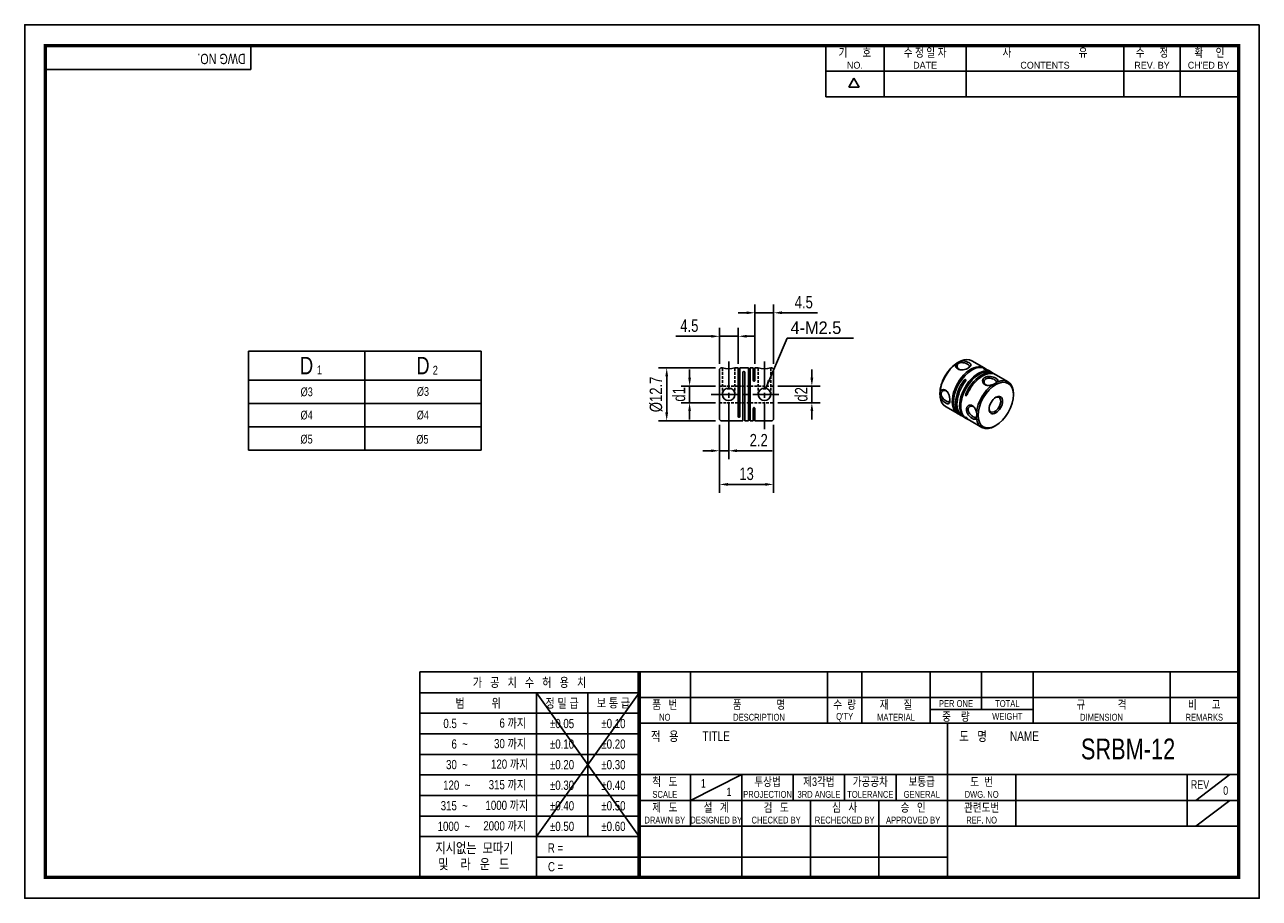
# Model space of a CAD drawing. Header units: millimetres. Extents: x 0 to 297, y 0 to 210.
import ezdxf
from ezdxf.enums import TextEntityAlignment as Align

# ---------------------------------------------------------------- set-up
doc = ezdxf.new("R2010")
doc.units = ezdxf.units.MM
doc.header["$LTSCALE"] = 5
for name, pattern in [('CENTER', [2, 1.25, -0.25, 0.25, -0.25]), ('CENTER2', [1.125, 0.75, -0.125, 0.125, -0.125]), ('DASHED', [0.75, 0.5, -0.25]), ('HIDDEN', [0.375, 0.25, -0.125]), ('HIDDEN2', [0.1875, 0.125, -0.0625]), ('PHANTOM2', [1.25, 0.625, -0.125, 0.125, -0.125, 0.125, -0.125])]:
    doc.linetypes.add(name, pattern=pattern)
doc.layers.get('0').update_dxf_attribs({"linetype": 'CONTINUOUS'})
doc.layers.get('Defpoints').update_dxf_attribs({"linetype": 'CONTINUOUS'})
for name, color, linetype in [('BM', 2, 'CONTINUOUS'), ('C', 1, 'CENTER2'), ('CT', 1, 'CENTER'), ('D', 7, 'CONTINUOUS'), ('DIM', 7, 'CONTINUOUS'), ('H', 3, 'HIDDEN'), ('HD', 4, 'DASHED'), ('P', 4, 'PHANTOM2')]:
    doc.layers.add(name, color=color, linetype=linetype)
doc.styles.get("Standard").update_dxf_attribs({"font": 'Gulim.ttf', "width": 0.8, "height": 3})
doc.dimstyles.new('LIM', dxfattribs={"dimtxt": 2, "dimasz": 2, "dimexe": 2, "dimexo": 1, "dimgap": 1, "dimtad": 1, "dimdec": 3, "dimzin": 9, "dimdsep": 46, "dimtxsty": 'Standard', "dimcen": 3, "dimclrd": 1, "dimclre": 1, "dimadec": 0, "dimazin": 0, "dimtfac": 1, "dimtdec": 3, "dimtmove": 0, "dimatfit": 3, "dimfxl": 0, "dimtolj": 1, "dimtzin": 0, "dimarcsym": 0})

# ---------------------------------------------------------------- blocks, each defined once
blk = doc.blocks.new('*D21')
at = {"layer": 'Defpoints', "color": 0}
for p in [(167.15, 135.1), (167.15, 127.48), (171.65, 127.48)]:
    blk.add_point(p, dxfattribs=at)
at = {"layer": 'DIM', "color": 1, "lineweight": -2}
for p, q in [((167.15, 128.48), (167.15, 137.1)), ((171.65, 128.48), (171.65, 137.1)), ((165.15, 135.1), (156.62, 135.1)), ((171.65, 135.1), (167.15, 135.1)), ((173.65, 135.1), (175.65, 135.1))]:
    blk.add_line(p, q, dxfattribs=at)
at = {"layer": 'DIM', "color": 1}
for points in [[(165.15, 135.43), (165.15, 134.77), (167.15, 135.1)], [(173.65, 135.43), (173.65, 134.77), (171.65, 135.1)]]:
    blk.add_solid(points, dxfattribs=at)
at = {"layer": 'DIM', "color": 0, "insert": (159.89, 137.64), "char_height": 3, "attachment_point": 5}
blk.add_mtext('\\A1;4.5', dxfattribs=at)
blk = doc.blocks.new('*D22')
at = {"layer": 'Defpoints', "color": 0}
for p in [(154.44, 127.48), (167.15, 127.48), (167.15, 114.78)]:
    blk.add_point(p, dxfattribs=at)
at = {"layer": 'DIM', "color": 1, "lineweight": -2}
for p, q in [((166.15, 127.48), (152.44, 127.48)), ((154.44, 116.78), (154.44, 125.48)), ((166.15, 114.78), (152.44, 114.78))]:
    blk.add_line(p, q, dxfattribs=at)
at = {"layer": 'DIM', "color": 1}
for points in [[(154.11, 125.48), (154.78, 125.48), (154.44, 127.48)], [(154.11, 116.78), (154.78, 116.78), (154.44, 114.78)]]:
    blk.add_solid(points, dxfattribs=at)
at = {"layer": 'DIM', "color": 0, "insert": (151.9, 121.13), "char_height": 3, "attachment_point": 5, "rotation": 90}
blk.add_mtext('\\A1;%%c12.7', dxfattribs=at)
blk = doc.blocks.new('*D23')
at = {"layer": 'Defpoints', "color": 0}
for p in [(159.95, 123.13), (167.15, 123.13), (167.15, 119.13)]:
    blk.add_point(p, dxfattribs=at)
at = {"layer": 'DIM', "color": 1, "lineweight": -2}
for p, q in [((159.95, 125.13), (159.95, 127.13)), ((166.15, 123.13), (157.95, 123.13)), ((159.95, 119.13), (159.95, 123.13)), ((166.15, 119.13), (157.95, 119.13)), ((159.95, 117.13), (159.95, 115.13))]:
    blk.add_line(p, q, dxfattribs=at)
at = {"layer": 'DIM', "color": 1}
for points in [[(159.62, 125.13), (160.28, 125.13), (159.95, 123.13)], [(159.62, 117.13), (160.28, 117.13), (159.95, 119.13)]]:
    blk.add_solid(points, dxfattribs=at)
at = {"layer": 'DIM', "color": 0, "insert": (157.41, 121.13), "char_height": 3, "attachment_point": 5, "rotation": 90}
blk.add_mtext('\\A1;d1', dxfattribs=at)
blk = doc.blocks.new('*D24')
at = {"layer": 'Defpoints', "color": 0}
for p in [(180.15, 114.78), (167.15, 107.58), (167.15, 99.49)]:
    blk.add_point(p, dxfattribs=at)
at = {"layer": 'DIM', "color": 1, "lineweight": -2}
for p, q in [((180.15, 113.78), (180.15, 97.49)), ((167.15, 106.58), (167.15, 97.49)), ((178.15, 99.49), (169.15, 99.49))]:
    blk.add_line(p, q, dxfattribs=at)
at = {"layer": 'DIM', "color": 1}
for points in [[(169.15, 99.83), (169.15, 99.16), (167.15, 99.49)], [(178.15, 99.83), (178.15, 99.16), (180.15, 99.49)]]:
    blk.add_solid(points, dxfattribs=at)
at = {"layer": 'DIM', "color": 0, "insert": (173.65, 102.03), "char_height": 3, "attachment_point": 5}
blk.add_mtext('\\A1;13', dxfattribs=at)
blk = doc.blocks.new('*D25')
at = {"layer": 'Defpoints', "color": 0}
for p in [(167.15, 114.78), (169.35, 114.78), (169.35, 107.58)]:
    blk.add_point(p, dxfattribs=at)
at = {"layer": 'DIM', "color": 1, "lineweight": -2}
for p, q in [((167.15, 113.78), (167.15, 105.58)), ((169.35, 113.78), (169.35, 105.58)), ((165.15, 107.58), (163.15, 107.58)), ((167.15, 107.58), (169.35, 107.58)), ((171.35, 107.58), (179.82, 107.58))]:
    blk.add_line(p, q, dxfattribs=at)
at = {"layer": 'DIM', "color": 1}
for points in [[(165.15, 107.92), (165.15, 107.25), (167.15, 107.58)], [(171.35, 107.92), (171.35, 107.25), (169.35, 107.58)]]:
    blk.add_solid(points, dxfattribs=at)
at = {"layer": 'DIM', "color": 0, "insert": (176.58, 110.12), "char_height": 3, "attachment_point": 5}
blk.add_mtext('\\A1;2.2', dxfattribs=at)
blk = doc.blocks.new('*D26')
at = {"layer": 'Defpoints', "color": 0}
for p in [(180.15, 140.75), (175.65, 127.48), (180.15, 127.48)]:
    blk.add_point(p, dxfattribs=at)
at = {"layer": 'DIM', "color": 1, "lineweight": -2}
for p, q in [((175.65, 128.48), (175.65, 142.75)), ((180.15, 128.48), (180.15, 142.75)), ((173.65, 140.75), (171.65, 140.75)), ((175.65, 140.75), (180.15, 140.75)), ((182.15, 140.75), (190.68, 140.75))]:
    blk.add_line(p, q, dxfattribs=at)
at = {"layer": 'DIM', "color": 1}
for points in [[(173.65, 141.09), (173.65, 140.42), (175.65, 140.75)], [(182.15, 141.09), (182.15, 140.42), (180.15, 140.75)]]:
    blk.add_solid(points, dxfattribs=at)
at = {"layer": 'DIM', "color": 0, "insert": (187.42, 143.29), "char_height": 3, "attachment_point": 5}
blk.add_mtext('\\A1;4.5', dxfattribs=at)
blk = doc.blocks.new('*D27')
at = {"layer": 'Defpoints', "color": 0}
for p in [(180.15, 123.13), (189.36, 123.13), (180.15, 119.13)]:
    blk.add_point(p, dxfattribs=at)
at = {"layer": 'DIM', "color": 1, "lineweight": -2}
for p, q in [((189.36, 125.13), (189.36, 127.13)), ((181.15, 123.13), (191.36, 123.13)), ((189.36, 119.13), (189.36, 123.13)), ((181.15, 119.13), (191.36, 119.13)), ((189.36, 117.13), (189.36, 115.13))]:
    blk.add_line(p, q, dxfattribs=at)
at = {"layer": 'DIM', "color": 1}
for points in [[(189.03, 125.13), (189.7, 125.13), (189.36, 123.13)], [(189.03, 117.13), (189.7, 117.13), (189.36, 119.13)]]:
    blk.add_solid(points, dxfattribs=at)
at = {"layer": 'DIM', "color": 0, "insert": (186.82, 121.13), "char_height": 3, "attachment_point": 5, "rotation": 90}
blk.add_mtext('\\A1;d2', dxfattribs=at)

msp = doc.modelspace()

# ---------------------------------------------------------------- linework, layer by layer
for p, q in [((54.437, 199.2323), (54.437, 205)), ((192.7139, 192.6407), (192.7139, 205)), ((206.7211, 192.6407), (206.7211, 205)), ((226.4959, 192.6407), (226.4959, 205)), ((264.3976, 192.6407), (264.3976, 205)), ((277.9928, 192.6407), (277.9928, 205)), ((54.437, 199.2323), (5, 199.2323)), ((192.7139, 198.8204), (291.588, 198.8204)), ((198.2565, 194.9765), (199.4924, 197.1172)), ((200.7283, 194.9765), (199.4924, 197.1172)), ((200.7283, 194.9765), (198.2565, 194.9765)), ((192.7139, 192.6407), (291.588, 192.6407)), ((53.804, 131.5591), (53.804, 107.7591)), ((53.804, 131.5591), (109.804, 131.5591)), ((109.804, 131.5591), (109.804, 107.7591)), ((95.0758, 54.437), (95.0758, 5)), ((147.8086, 54.437), (95.0758, 54.437)), ((292, 54.437), (147.8086, 54.437)), ((147.8086, 54.437), (147.8086, 5)), ((160.1679, 54.437), (160.1679, 42.0778)), ((193.1259, 54.437), (193.1259, 42.0778)), ((201.3654, 54.437), (201.3654, 42.0778)), ((217.8444, 54.437), (217.8444, 42.0778)), ((230.2037, 54.437), (230.2037, 45.3736)), ((242.563, 54.437), (242.563, 42.0778)), ((275.521, 54.437), (275.521, 42.0778)), ((147.8086, 49.4295), (95.0758, 49.4295)), ((147.8086, 49.4295), (123.0901, 14.8235)), ((123.0901, 49.4295), (147.8086, 14.8235)), ((123.0901, 49.4295), (123.0901, 5)), ((135.4493, 49.4295), (135.4493, 14.8235)), ((147.8086, 48.2574), (292, 48.2574)), ((217.8444, 45.3736), (242.563, 45.3736)), ((147.8086, 44.4858), (95.0758, 44.4858)), ((147.8086, 42.0778), (292, 42.0778)), ((221.9642, 5), (221.9642, 42.0778)), ((147.8086, 39.5421), (95.0758, 39.5421)), ((147.8086, 34.5984), (95.0758, 34.5984)), ((147.8086, 29.7185), (292, 29.7185)), ((160.1679, 23.5389), (172.5271, 29.7185)), ((160.1679, 29.7185), (160.1679, 17.3593)), ((172.5271, 29.7185), (172.5271, 5)), ((184.8864, 29.7185), (184.8864, 23.5389)), ((197.2457, 29.7185), (197.2457, 23.5389)), ((209.6049, 29.7185), (209.6049, 23.5389)), ((238.4432, 29.7185), (238.4432, 17.3593)), ((279.6407, 29.7185), (279.6407, 17.3593)), ((281.7006, 23.5389), (289.9401, 29.7185)), ((147.8086, 29.6547), (95.0758, 29.6547)), ((147.8086, 24.711), (95.0758, 24.711)), ((147.8086, 23.5389), (221.9642, 23.5389)), ((189.0061, 23.5389), (189.0061, 5)), ((205.4852, 23.5389), (205.4852, 5)), ((221.9642, 23.5389), (292, 23.5389)), ((281.7006, 17.3593), (289.9401, 23.5389)), ((147.8086, 19.7673), (95.0758, 19.7673)), ((147.8086, 17.3593), (292, 17.3593)), ((147.8086, 14.8235), (95.0758, 14.8235)), ((147.8086, 9.8798), (123.0901, 9.8798)), ((147.8086, 9.8798), (221.9642, 9.8798))]:
    msp.add_line(p, q)
at = {"color": 4}
for p, q in [((81.804, 131.5591), (81.804, 107.7591)), ((53.804, 124.5591), (109.804, 124.5591))]:
    msp.add_line(p, q, dxfattribs=at)
at = {"color": 1}
for p, q in [((53.804, 118.9591), (109.804, 118.9591)), ((53.804, 113.3591), (109.804, 113.3591))]:
    msp.add_line(p, q, dxfattribs=at)
at = {"color": 0}
msp.add_line((53.804, 107.7591), (109.804, 107.7591), dxfattribs=at)
msp.add_lwpolyline([(297, 210), (0, 210), (0, 0), (297, 0)], close=True)
msp.add_lwpolyline([(292, 205, 0.8, 0.8, 0), (5, 205, 0.8, 0.8, 0), (5, 5, 0.8, 0.8, 0), (292, 5, 0.8, 0.8, 0)], format="xyseb", close=True)
at = {"const_width": 0.824}
msp.add_lwpolyline([(147.8086, 5), (147.8086, 54.437)], dxfattribs=at)
at = {"layer": 'BM', "linetype": 'Continuous'}
for p, q in [((224.5858, 128.8544), (224.4438, 128.7724)), ((230.7802, 127.4989), (227.82, 129.208)), ((167.1523, 127.1789), (167.4523, 127.4789)), ((167.1523, 127.1789), (167.1523, 115.0789)), ((167.8523, 127.4789), (167.4523, 127.4789)), ((171.6523, 127.4789), (170.8523, 127.4789)), ((171.6523, 115.8289), (171.6523, 127.4789)), ((172.0523, 115.8289), (172.0523, 127.4789)), ((174.1523, 127.4789), (172.0523, 127.4789)), ((172.7523, 126.4289), (172.7523, 114.7789)), ((173.0523, 126.6289), (172.9523, 126.6289)), ((173.2523, 126.4289), (173.2523, 114.7789)), ((174.1523, 127.4789), (174.1523, 114.7789)), ((174.5523, 127.4789), (174.5523, 114.7789)), ((175.2523, 127.4789), (174.5523, 127.4789)), ((175.2523, 127.4789), (175.2523, 124.6264)), ((176.4523, 127.4789), (175.6523, 127.4789)), ((175.6523, 127.4789), (175.6523, 124.6264)), ((179.8523, 127.4789), (179.4523, 127.4789)), ((179.8523, 127.4789), (180.1523, 127.1789)), ((180.1523, 127.1789), (180.1523, 115.0789)), ((230.8559, 127.3064), (230.7687, 127.2561)), ((230.7687, 127.2561), (230.8391, 127.2154)), ((231.5555, 127.0512), (231.0622, 127.3361)), ((232.5423, 126.4815), (231.9079, 126.8478)), ((233.3176, 126.0339), (232.8242, 126.3188)), ((236.5597, 124.162), (233.5995, 125.8711)), ((226.2949, 124.6731), (225.9257, 124.46)), ((226.3653, 124.6324), (226.2949, 124.6731)), ((220.1796, 121.3866), (220.1796, 121.2227)), ((226.4173, 121.2422), (226.4173, 120.8159)), ((237.8706, 121.0204), (237.8706, 121.2646)), ((175.2523, 117.6314), (175.2523, 114.7789)), ((175.6523, 117.6314), (175.6523, 114.7789)), ((221.4905, 118.245), (224.4508, 116.5359)), ((224.7327, 116.3731), (225.2261, 116.0883)), ((225.5785, 115.8848), (226.2128, 115.5186)), ((167.1523, 115.0789), (167.4523, 114.7789)), ((167.4523, 114.7789), (172.7523, 114.7789)), ((173.2523, 114.7789), (174.1523, 114.7789)), ((174.5523, 114.7789), (175.2523, 114.7789)), ((175.6523, 114.7789), (179.8523, 114.7789)), ((179.8523, 114.7789), (180.1523, 115.0789)), ((226.4173, 115.65), (226.4173, 115.5493)), ((226.4947, 115.3558), (226.9881, 115.071)), ((227.27, 114.9082), (230.2303, 113.1991)), ((233.395, 113.5126), (233.6065, 113.6347))]:
    msp.add_line(p, q, dxfattribs=at)
for centre in [(169.3523, 121.1289), (177.9523, 121.1289)]:
    msp.add_circle(centre, 1.5, dxfattribs=at)
for centre, radius, start, end in [((227.5979, 123.7484), 5.9282, 113.157421, 126.8497), ((169.3524, 133.653), 6.3537, 256.344081, 283.654855), ((172.9523, 126.4289), 0.2, 90, 180), ((173.0523, 126.4289), 0.2, 0, 90), ((177.9522, 133.653), 6.3537, 256.345145, 283.655919), ((231.4356, 128.512), 1.4273, 245.296405, 260.835481), ((226.1049, 121.1671), 5.9256, 173.154669, 186.852453), ((232.1516, 125.9532), 2.5854, 284.138118, 315.862397), ((226.4758, 116.1206), 2.5847, 344.134006, 15.866509), ((171.8523, 115.8289), 0.2, 180, 0)]:
    msp.add_arc(centre, radius, start, end, dxfattribs=at)
for centre, major_axis, start_param, end_param in [((224.4438, 123.8486), (3.0152, 5.2225), 0.78539816, 2.35619449), ((224.6553, 123.7265), (3.1647, 5.4815), 0.92392923, 2.21784484), ((227.6155, 122.0174), (3.1647, 5.4815), 6.23862841, 9.46933486), ((227.8974, 121.8546), (3.1647, 5.4815), 0, 3.14159265), ((224.6553, 123.7265), (-3.1647, -5.4815), 3.14159293, 3.78864116), ((229.3775, 121.0001), (-3.1647, -5.4815), 3.09703575, 6.32774221), ((229.6595, 120.8373), (-3.1647, -5.4815), 3.14159265, 6.28318531), ((230.1528, 120.5524), (3.1647, 5.4815), 6.23862841, 8.05607263), ((230.4348, 120.3897), (3.1647, 5.4815), 0, 1.77288732), ((228.3908, 121.5698), (-3.1647, -5.4815), 3.08588615, 3.34368364), ((228.7432, 121.3663), (-3.1647, -5.4815), 3.14159265, 3.34368364), ((233.395, 118.6806), (-3.1647, -5.4815), 2.35619637, 3.78857258), ((228.3908, 121.5698), (-3.1647, -5.4815), 4.51029799, 6.33889181), ((228.7432, 121.3663), (-3.1647, -5.4815), 4.51029799, 6.28318531), ((233.395, 118.6806), (-3.1647, -5.4815), 4.06545347, 5.35936891), ((224.6553, 123.7265), (-3.1647, -5.4815), 5.63631821, 6.28319216), ((233.395, 118.6806), (-0.9968, -1.7264), 0, 3.85455015), ((233.395, 118.6806), (-0.9968, -1.7264), 5.57022781, 6.28318531), ((230.1528, 120.5524), (3.1647, 5.4815), 2.93950166, 3.18614955), ((230.4348, 120.3897), (3.1647, 5.4815), 2.93950166, 3.14159265), ((233.395, 118.6806), (-3.1647, -5.4815), 5.6362498, 7.06858057)]:
    msp.add_ellipse(centre, major_axis=major_axis, ratio=0.57735027, start_param=start_param, end_param=end_param, dxfattribs=at)
for major_axis in [(-3.0152, -5.2225), (1.1463, 1.9854)]:
    msp.add_ellipse((233.6065, 118.5585), major_axis=major_axis, ratio=0.57735027, dxfattribs=at)
for points, knots in [([(225.2666, 129.199), (225.3562, 129.2055), (225.5403, 129.2151), (225.9683, 129.1825), (226.5448, 129.0584), (227.1456, 128.7844), (227.5565, 128.4734), (227.6641, 128.1529), (227.5173, 127.8228), (227.0813, 127.5065), (226.4683, 127.217), (225.7431, 127.0435), (225.0214, 127.0097), (224.4198, 127.2106), (224.008, 127.5938), (223.9258, 128.003), (223.9622, 128.3039), (224.0141, 128.4307), (224.0427, 128.4922)], [0, 0, 0, 0, 0.02903535, 0.05905286, 0.13286597, 0.2044995, 0.27609735, 0.34996444, 0.42482205, 0.50006646, 0.57518368, 0.65005142, 0.72394096, 0.79567029, 0.86715344, 0.94101451, 0.9710041, 1, 1, 1, 1]), ([(224.7257, 128.6096), (224.4495, 128.4501), (224.1262, 127.8902), (224.505, 127.2284), (224.9286, 127.071), (225.0461, 127.0439)], [0, 0, 0, 0, 0.125012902, 0.249901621, 0.292941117, 0.292941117, 0.292941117, 0.292941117]), ([(226.9521, 127.4583), (227.1596, 127.5975), (227.4166, 127.9147), (226.9543, 128.3957), (225.7833, 128.8469), (225.002, 128.7691), (224.7257, 128.6096)], [0.517974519, 0.517974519, 0.517974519, 0.517974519, 0.625019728, 0.750023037, 0.874993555, 1, 1, 1, 1]), ([(232.7832, 123.4461), (232.6937, 123.4197), (232.5096, 123.3692), (232.0819, 123.2941), (231.5068, 123.2657), (230.9007, 123.4651), (230.5054, 123.8571), (230.3832, 124.3631), (230.5338, 124.8704), (230.9687, 125.2616), (231.5821, 125.4758), (232.3076, 125.4719), (233.0277, 125.3139), (233.6345, 125.0402), (234.0304, 124.729), (234.1256, 124.4723), (234.0876, 124.2803), (234.0357, 124.1945), (234.0071, 124.1528)], [0, 0, 0, 0, 0.02902513, 0.05904224, 0.13287434, 0.2044809, 0.27662604, 0.3498628, 0.42472952, 0.49995045, 0.57519406, 0.6501553, 0.72399324, 0.79571476, 0.86777603, 0.94092365, 0.97095443, 1, 1, 1, 1]), ([(230.7687, 127.2561), (230.7408, 127.2721), (230.7309, 127.2851), (230.7303, 127.3023), (230.7383, 127.3075), (230.7728, 127.3168), (230.8101, 127.3149), (230.8559, 127.3064)], [0, 0, 0, 0, 0.25, 0.25, 0.5, 0.5, 1, 1, 1, 1]), ([(233.3796, 123.678), (233.6221, 123.828), (233.9131, 124.1582), (233.4389, 124.6518), (232.2677, 125.1032), (231.0957, 124.9865), (230.6103, 124.1462), (230.9899, 123.4841), (231.4142, 123.3268), (231.5315, 123.2999)], [0.008548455, 0.008548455, 0.008548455, 0.008548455, 0.125006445, 0.249976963, 0.374980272, 0.500021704, 0.624964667, 0.750098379, 0.793065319, 0.793065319, 0.793065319, 0.793065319]), ([(169.8493, 122.5424), (169.6938, 122.4881), (169.5263, 122.4518), (169.1778, 122.4518), (169.0098, 122.4885), (168.8541, 122.543)], [0.441163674, 0.441163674, 0.441163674, 0.441163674, 0.5, 0.5, 0.558899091, 0.558899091, 0.558899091, 0.558899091]), ([(174.1523, 124.6264), (174.1523, 124.5701), (174.1623, 124.5122), (174.1837, 124.4577), (174.192, 124.4366), (174.2022, 124.4157), (174.2147, 124.3959), (174.2272, 124.3761), (174.2423, 124.3569), (174.2608, 124.3407), (174.2712, 124.3316), (174.2829, 124.3232), (174.2958, 124.3167), (174.3088, 124.3101), (174.3234, 124.3053), (174.3383, 124.3035), (174.3429, 124.3029), (174.3476, 124.3026), (174.3523, 124.3026), (174.3643, 124.3026), (174.3765, 124.3046), (174.3878, 124.3081), (174.4018, 124.3125), (174.4149, 124.3193), (174.4265, 124.3272), (174.4447, 124.3397), (174.4601, 124.3554), (174.4731, 124.372), (174.4969, 124.4023), (174.5137, 124.4366), (174.526, 124.4713), (174.5438, 124.5217), (174.5523, 124.5747), (174.5523, 124.6264)], [0, 0, 0, 0, 0.21903654, 0.21903654, 0.21903654, 0.30325532, 0.30325532, 0.30325532, 0.38818244, 0.38818244, 0.38818244, 0.43599387, 0.43599387, 0.43599387, 0.48462593, 0.48462593, 0.48462593, 0.4995056, 0.4995056, 0.4995056, 0.5381416, 0.5381416, 0.5381416, 0.58593185, 0.58593185, 0.58593185, 0.66092369, 0.66092369, 0.66092369, 0.79870599, 0.79870599, 0.79870599, 1, 1, 1, 1]), ([(175.6523, 124.6264), (175.6523, 124.5701), (175.6423, 124.5122), (175.6209, 124.4577), (175.6126, 124.4366), (175.6025, 124.4157), (175.59, 124.3959), (175.5774, 124.3761), (175.5623, 124.3569), (175.5438, 124.3407), (175.5334, 124.3316), (175.5217, 124.3232), (175.5088, 124.3167), (175.4958, 124.3101), (175.4812, 124.3053), (175.4663, 124.3035), (175.4617, 124.3029), (175.457, 124.3026), (175.4523, 124.3026), (175.4403, 124.3026), (175.4281, 124.3046), (175.4168, 124.3081), (175.4028, 124.3125), (175.3897, 124.3193), (175.3781, 124.3272), (175.3599, 124.3397), (175.3445, 124.3554), (175.3315, 124.372), (175.3077, 124.4023), (175.2909, 124.4366), (175.2786, 124.4713), (175.2608, 124.5217), (175.2523, 124.5747), (175.2523, 124.6264)], [0, 0, 0, 0, 0.21903654, 0.21903654, 0.21903654, 0.30325532, 0.30325532, 0.30325532, 0.38818244, 0.38818244, 0.38818244, 0.43599387, 0.43599387, 0.43599387, 0.48462593, 0.48462593, 0.48462593, 0.4995056, 0.4995056, 0.4995056, 0.5381416, 0.5381416, 0.5381416, 0.58593185, 0.58593185, 0.58593185, 0.66092369, 0.66092369, 0.66092369, 0.79870599, 0.79870599, 0.79870599, 1, 1, 1, 1]), ([(177.4553, 122.5424), (177.6108, 122.4881), (177.7784, 122.4518), (178.1268, 122.4518), (178.2948, 122.4885), (178.4506, 122.543)], [0.441163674, 0.441163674, 0.441163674, 0.441163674, 0.5, 0.5, 0.558899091, 0.558899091, 0.558899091, 0.558899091]), ([(220.2216, 121.8734), (220.2607, 121.9289), (220.3445, 122.0375), (220.5867, 122.22), (220.9825, 122.3535), (221.5201, 122.1882), (221.9949, 121.7678), (222.3263, 121.1264), (222.5388, 120.4114), (222.5947, 119.7357), (222.539, 119.1998), (222.3265, 118.9077), (221.995, 118.8405), (221.5202, 119.0408), (220.9825, 119.4242), (220.587, 119.8611), (220.3446, 120.2153), (220.2607, 120.3794), (220.2217, 120.4601)], [0, 0, 0, 0, 0.02903535, 0.05905286, 0.13286597, 0.2044995, 0.27609735, 0.34996444, 0.42482205, 0.50006646, 0.57518368, 0.65005142, 0.72394096, 0.79567029, 0.86715344, 0.94101451, 0.9710041, 1, 1, 1, 1]), ([(221.978, 121.729), (221.8959, 121.8172), (221.5477, 122.1055), (220.7849, 122.1029), (220.4616, 121.5428), (220.4616, 121.2239)], [0.707016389, 0.707016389, 0.707016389, 0.707016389, 0.750023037, 0.874993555, 1, 1, 1, 1]), ([(225.9257, 124.46), (225.9715, 124.5213), (226.026, 124.5762), (226.1218, 124.6422), (226.1559, 124.6613), (226.2276, 124.6851), (226.267, 124.6892), (226.2949, 124.6731)], [0, 0, 0, 0, 0.5, 0.5, 0.75, 0.75, 1, 1, 1, 1]), ([(226.3653, 124.6324), (226.3932, 124.6163), (226.4031, 124.5836), (226.4037, 124.5183), (226.3957, 124.4839), (226.3612, 124.3833), (226.3239, 124.3179), (226.2781, 124.2565)], [0, 0, 0, 0, 0.25, 0.25, 0.5, 0.5, 1, 1, 1, 1]), ([(220.4616, 121.2239), (220.4616, 120.9049), (220.7848, 120.1896), (221.761, 119.4008), (222.4087, 119.2409), (222.5549, 119.6219), (222.5718, 119.8708)], [0, 0, 0, 0, 0.125012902, 0.249901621, 0.375035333, 0.481930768, 0.481930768, 0.481930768, 0.481930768]), ([(226.6992, 121.0794), (226.673, 121.0184), (226.6401, 120.9605), (226.6013, 120.9112), (226.5863, 120.892), (226.5702, 120.874), (226.553, 120.8582), (226.5358, 120.8423), (226.5171, 120.8282), (226.4974, 120.8187), (226.4863, 120.8133), (226.4746, 120.8093), (226.4629, 120.8077), (226.451, 120.8061), (226.4388, 120.8069), (226.4275, 120.8111), (226.424, 120.8124), (226.4206, 120.814), (226.4173, 120.8159), (226.4088, 120.8208), (226.4011, 120.8278), (226.3945, 120.8361), (226.3864, 120.8464), (226.38, 120.8588), (226.3751, 120.8719), (226.3674, 120.8925), (226.363, 120.9152), (226.3608, 120.938), (226.3567, 120.9797), (226.3595, 121.0229), (226.3659, 121.0648), (226.3754, 121.1259), (226.3932, 121.1862), (226.4173, 121.2422)], [0, 0, 0, 0, 0.21903654, 0.21903654, 0.21903654, 0.30325532, 0.30325532, 0.30325532, 0.38818244, 0.38818244, 0.38818244, 0.43599387, 0.43599387, 0.43599387, 0.48462593, 0.48462593, 0.48462593, 0.4995056, 0.4995056, 0.4995056, 0.5381416, 0.5381416, 0.5381416, 0.58593185, 0.58593185, 0.58593185, 0.66092369, 0.66092369, 0.66092369, 0.79870599, 0.79870599, 0.79870599, 1, 1, 1, 1]), ([(174.2781, 117.9306), (174.2599, 117.9181), (174.2445, 117.9024), (174.2315, 117.8859), (174.2077, 117.8555), (174.1909, 117.8212), (174.1786, 117.7866), (174.1608, 117.7361), (174.1523, 117.6832), (174.1523, 117.6314)], [0.585931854, 0.585931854, 0.585931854, 0.585931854, 0.660923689, 0.660923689, 0.660923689, 0.798705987, 0.798705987, 0.798705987, 1, 1, 1, 1]), ([(174.5523, 117.6314), (174.5523, 117.6877), (174.5423, 117.7456), (174.5209, 117.8001), (174.5126, 117.8213), (174.5025, 117.8421), (174.49, 117.8619), (174.4774, 117.8817), (174.4623, 117.9009), (174.4438, 117.9171), (174.4334, 117.9263), (174.4217, 117.9346), (174.4088, 117.9411), (174.3958, 117.9477), (174.3812, 117.9525), (174.3663, 117.9543), (174.3617, 117.9549), (174.357, 117.9552), (174.3523, 117.9552), (174.3403, 117.9552), (174.3281, 117.9532), (174.3168, 117.9497), (174.3028, 117.9453), (174.2897, 117.9386), (174.2781, 117.9306)], [0, 0, 0, 0, 0.219036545, 0.219036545, 0.219036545, 0.303255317, 0.303255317, 0.303255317, 0.388182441, 0.388182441, 0.388182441, 0.435993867, 0.435993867, 0.435993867, 0.484625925, 0.484625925, 0.484625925, 0.499505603, 0.499505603, 0.499505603, 0.538141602, 0.538141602, 0.538141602, 0.585931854, 0.585931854, 0.585931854, 0.585931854]), ([(175.2523, 117.6314), (175.2523, 117.6877), (175.2623, 117.7456), (175.2837, 117.8001), (175.292, 117.8213), (175.3022, 117.8421), (175.3147, 117.8619), (175.3272, 117.8817), (175.3423, 117.9009), (175.3608, 117.9171), (175.3712, 117.9263), (175.3829, 117.9346), (175.3958, 117.9411)], [0, 0, 0, 0, 0.219036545, 0.219036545, 0.219036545, 0.303255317, 0.303255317, 0.303255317, 0.388182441, 0.388182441, 0.388182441, 0.435993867, 0.435993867, 0.435993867, 0.435993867]), ([(175.3958, 117.9411), (175.4088, 117.9477), (175.4234, 117.9525), (175.4383, 117.9543), (175.4429, 117.9549), (175.4476, 117.9552), (175.4523, 117.9552), (175.4643, 117.9552), (175.4765, 117.9532), (175.4878, 117.9497), (175.5018, 117.9453), (175.5149, 117.9386), (175.5265, 117.9306), (175.5447, 117.9181), (175.5601, 117.9024), (175.5731, 117.8859), (175.5969, 117.8555), (175.6137, 117.8212), (175.626, 117.7866), (175.6438, 117.7361), (175.6523, 117.6832), (175.6523, 117.6314)], [0.435993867, 0.435993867, 0.435993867, 0.435993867, 0.484625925, 0.484625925, 0.484625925, 0.499505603, 0.499505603, 0.499505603, 0.538141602, 0.538141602, 0.538141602, 0.585931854, 0.585931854, 0.585931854, 0.660923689, 0.660923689, 0.660923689, 0.798705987, 0.798705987, 0.798705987, 1, 1, 1, 1]), ([(228.962, 115.414), (228.9402, 115.3684), (228.8919, 115.2806), (228.743, 115.1523), (228.48, 115.0962), (228.0043, 115.295), (227.4672, 115.6885), (226.9679, 116.2275), (226.6038, 116.8533), (226.4826, 117.4907), (226.6037, 118.0643), (226.9698, 118.4455), (227.4668, 118.6074), (228.0072, 118.4469), (228.4746, 118.0141), (228.7445, 117.5095), (228.8918, 117.1027), (228.9402, 116.918), (228.962, 116.8273)], [0, 0, 0, 0, 0.02902513, 0.05904224, 0.13287434, 0.2044809, 0.27662604, 0.3498628, 0.42472952, 0.49995045, 0.57519406, 0.6501553, 0.72399324, 0.79571476, 0.86777603, 0.94092365, 0.97095443, 1, 1, 1, 1]), ([(228.3781, 118.0683), (228.3204, 118.1204), (227.9949, 118.3616), (227.2693, 118.3594), (226.7843, 117.519), (227.2693, 116.4454), (228.2459, 115.6568), (228.9099, 115.4933), (229.0505, 115.9094), (229.0594, 116.1935)], [0.221321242, 0.221321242, 0.221321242, 0.221321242, 0.249976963, 0.374980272, 0.500021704, 0.624964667, 0.750098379, 0.874987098, 0.991214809, 0.991214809, 0.991214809, 0.991214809]), ([(226.4173, 115.5493), (226.3911, 115.58), (226.3722, 115.608), (226.3636, 115.63), (226.3603, 115.6386), (226.3585, 115.6463), (226.359, 115.6524), (226.3594, 115.6586), (226.3621, 115.6634), (226.3684, 115.6653), (226.372, 115.6663), (226.3768, 115.6663), (226.3832, 115.6649), (226.3897, 115.6634), (226.398, 115.6602), (226.4078, 115.6552), (226.4108, 115.6537), (226.414, 115.6519), (226.4173, 115.65), (226.4258, 115.6451), (226.4351, 115.639), (226.4446, 115.6324), (226.4562, 115.6242), (226.4682, 115.6149), (226.4797, 115.6056), (226.4976, 115.591), (226.5149, 115.5757), (226.531, 115.5609), (226.5605, 115.5339), (226.587, 115.5076), (226.6108, 115.4831), (226.6454, 115.4475), (226.6752, 115.4147), (226.6992, 115.3865)], [0, 0, 0, 0, 0.21903654, 0.21903654, 0.21903654, 0.30325532, 0.30325532, 0.30325532, 0.38818244, 0.38818244, 0.38818244, 0.43599387, 0.43599387, 0.43599387, 0.48462593, 0.48462593, 0.48462593, 0.4995056, 0.4995056, 0.4995056, 0.5381416, 0.5381416, 0.5381416, 0.58593185, 0.58593185, 0.58593185, 0.66092369, 0.66092369, 0.66092369, 0.79870599, 0.79870599, 0.79870599, 1, 1, 1, 1])]:
    msp.add_open_spline(points, degree=3, knots=knots, dxfattribs=at)
at = {"layer": 'C'}
msp.add_line((147.8086, 49.4295), (147.8086, 49.3961), dxfattribs=at)
at = {"layer": 'CT'}
for p, q in [((169.3523, 112.7789), (169.3523, 129.4789)), ((177.9523, 112.7789), (177.9523, 129.4789)), ((165.1523, 121.1289), (182.1523, 121.1289))]:
    msp.add_line(p, q, dxfattribs=at)
at = {"layer": 'H'}
msp.add_line((147.8086, 49.3128), (147.8086, 49.2711), dxfattribs=at)
at = {"layer": 'HD', "linetype": 'HIDDEN2'}
for p, q in [((167.8523, 121.1289), (167.8523, 127.4789)), ((170.8523, 121.1289), (170.8523, 127.4789)), ((176.4523, 121.1289), (176.4523, 127.4789)), ((179.4523, 121.1289), (179.4523, 127.4789)), ((167.1523, 123.1289), (180.1523, 123.1289)), ((167.1523, 119.1289), (180.1523, 119.1289))]:
    msp.add_line(p, q, dxfattribs=at)
at = {"layer": 'P'}
msp.add_line((147.8086, 49.221), (147.8086, 49.1627), dxfattribs=at)

# ---------------------------------------------------------------- texts
at = {"color": 0}
for s, insert, char_height, width, attachment_point in [('D', (67.804, 128.0591), 4.2, 28, 5), ('D', (95.804, 128.0591), 4.2, 28, 5), ('1', (70.2998, 128.084), 2.1, 6.3, 1), ('2', (98.1702, 128.0035), 2.1, 3.36, 1), ('%%c3', (67.839, 121.7122), 2.1, 28, 5), ('%%c3', (95.8006, 121.7929), 2.1, 28, 5), ('%%c4', (67.822, 116.1171), 2.1, 28, 5), ('%%c4', (95.7749, 116.1308), 2.1, 28, 5), ('%%c5', (67.813, 110.3337), 2.1, 28, 5), ('%%c5', (95.6781, 110.2988), 2.1, 28, 5)]:
    msp.add_mtext(s, dxfattribs=dict(at, insert=insert, char_height=char_height, width=width, attachment_point=attachment_point))
at = {"layer": 'D', "width": 0.8}
for s, height, p in [('확     인', 2.05988, (284.9964, 203.3521)), ('기      호', 2.05988, (199.7175, 203.3521)), ('수 정 일 자', 2.05988, (216.6085, 203.3521)), ('사                           유', 2.059877, (245.4468, 203.3521)), ('수      정', 2.05988, (271.1952, 203.3521)), ('가   공   치   수   허   용   치', 2.224667, (121.4422, 51.9333)), ('범          위', 2.224667, (109.0829, 46.9576)), ('정 밀 급', 2.22467, (129.2697, 46.9576)), ('보 통 급', 2.22467, (141.629, 46.9576)), ('품   번', 2.05988, (153.9882, 46.6095)), ('품              명', 2.059877, (176.6469, 46.6095)), ('수  량', 2.05988, (197.2457, 46.6095)), ('재      질', 2.05988, (209.6049, 46.6095)), ('PER ONE', 1.6479, (224.0241, 46.8155)), ('TOTAL', 1.6479, (236.3833, 46.8155)), ('규             격', 2.059877, (259.042, 46.6095)), ('비      고', 2.05988, (283.7605, 46.6095)), ('NO', 1.6479, (153.9882, 43.5197)), ('DESCRIPTION', 1.647902, (176.6469, 43.5197)), ("Q'TY", 1.6479, (197.2457, 43.5197)), ('MATERIAL', 1.6479, (209.6049, 43.5197)), ('중    량', 2.05988, (224.0241, 43.7257)), ('WEIGHT', 1.6479, (236.3833, 43.7257)), ('DIMENSION', 1.6479, (259.042, 43.5197)), ('REMARKS', 1.6479, (283.7605, 43.5197)), ('%%p0.05', 2.22467, (129.2697, 42.0139)), ('%%p0.10', 2.22467, (141.629, 42.0139)), ('%%p0.10', 2.22467, (129.2697, 37.0702)), ('%%p0.20', 2.22467, (141.629, 37.0702)), ('적   용', 2.30706, (153.9882, 38.988)), ('TITLE', 2.30706, (166.3475, 38.988)), ('도   명', 2.30706, (228.1438, 38.988)), ('NAME', 2.30706, (240.5031, 38.988)), ('SRBM-12', 5, (265.4275, 35.8982)), ('%%p0.20', 2.22467, (129.2697, 32.1265)), ('%%p0.30', 2.22467, (141.629, 32.1265)), ('%%p0.30', 2.22467, (129.2697, 27.1828)), ('%%p0.40', 2.22467, (141.629, 27.1828)), ('척   도', 2.05988, (153.9882, 28.0706)), ('1', 2.0599, (163.2577, 27.6586)), ('1', 2.0599, (169.4373, 25.5988)), ('투상법', 2.05988, (178.7068, 28.0706)), ('제3각법', 2.05988, (191.066, 28.0706)), ('가공공차', 2.05988, (203.4253, 28.0706)), ('보통급', 2.05988, (215.7845, 28.0706)), ('도  번', 2.05988, (230.2037, 28.0706)), ('REV', 2.05988, (282.7306, 27.3497)), ('0', 2.0599, (288.9102, 25.9078)), ('%%p0.40', 2.22467, (129.2697, 22.2391)), ('%%p0.50', 2.22467, (141.629, 22.2391)), ('SCALE', 1.6479, (153.9882, 24.9808)), ('PROJECTION', 1.6479, (178.7068, 24.9808)), ('3RD ANGLE', 1.6479, (191.066, 24.9808)), ('TOLERANCE', 1.6479, (203.4253, 24.9808)), ('GENERAL', 1.6479, (215.7845, 24.9808)), ('DWG. NO', 1.6479, (230.2037, 24.9808)), ('제   도', 2.05988, (153.9882, 21.891)), ('설   계', 2.05988, (166.3475, 21.891)), ('검   도', 2.05988, (180.7666, 21.891)), ('심   사', 2.05988, (197.2457, 21.891)), ('승   인', 2.05988, (213.7247, 21.891)), ('관련도번', 2.05988, (230.2037, 21.891)), ('%%p0.50', 2.22467, (129.2697, 17.2954)), ('%%p0.60', 2.22467, (141.629, 17.2954)), ('REF. NO', 1.6479, (230.2037, 18.8012))]:
    msp.add_text(s, height=height, dxfattribs=at).set_placement(p, align=Align.MIDDLE)
msp.add_text('DWG NO.', height=2.47185, rotation=180, dxfattribs=at).set_placement((53.1681, 203.0007))
at = {"layer": 'D'}
for s, p in [('NO.', (199.7175, 200.2623)), ('DATE', (216.6085, 200.2623)), ('CONTENTS', (245.4468, 200.2623)), ('REV. BY', (271.1952, 200.2623)), ("CH'ED BY", (284.7904, 200.2623))]:
    msp.add_text(s, height=1.6479, dxfattribs=at).set_placement(p, align=Align.MIDDLE)
at = {"layer": 'D', "width": 0.8}
for s, height, p in [('DRAWN BY', 1.6479, (153.9882, 17.9772)), ('DESIGNED BY', 1.647902, (166.3475, 17.9772)), ('CHECKED BY', 1.6479, (180.7666, 17.9772)), ('RECHECKED BY', 1.647902, (197.2457, 17.9772)), ('APPROVED BY', 1.647902, (213.7247, 17.9772))]:
    msp.add_text(s, height=height, dxfattribs=at).set_placement(p, align=Align.CENTER)
at = {"layer": 'D', "linetype": 'ByBlock', "width": 0.8}
for s, height, p in [('지시없는  모따기', 2.47185, (98.783, 10.8675)), ('및    라   운   드', 2.471852, (99.4623, 6.9968))]:
    msp.add_text(s, height=height, dxfattribs=at).set_placement(p)
at = {"layer": 'D', "width": 0.8}
for s, p in [('R = ', (125.8389, 10.9999)), ('C = ', (125.878, 6.4776))]:
    msp.add_text(s, height=2.22467, dxfattribs=at).set_placement(p)
at = {"layer": 'D', "char_height": 2.22467, "attachment_point": 6}
for s, insert, width in [('0.5  ~', (106.6111, 42.0139), 8.231062), ('6 까지', (120.6182, 42.0139), 9.803532), ('30 까지', (120.6182, 37.0702), 9.803491), ('6  ~', (106.6111, 37.0702), 8.231022), ('30  ~', (106.6111, 32.1265), 8.231022), ('120 까지', (121.1758, 32.1265), 12.652424), ('120  ~', (107.1976, 27.1828), 8.937991), ('315 까지', (120.6182, 27.1828), 12.097781), ('1000 까지', (121.1426, 22.2391), 13.382285), ('315  ~', (106.6111, 22.2391), 9.885083), ('1000  ~', (107.1704, 17.2954), 14.528725), ('2000 까지', (120.6182, 17.2954), 12.974319)]:
    msp.add_mtext(s, dxfattribs=dict(at, insert=insert, width=width))
at = {"layer": 'DIM'}
msp.add_text('4-M2.5', height=3, dxfattribs=at).set_placement((184.2235, 135.6599))

# ---------------------------------------------------------------- dimensions: what is measured, and where the dimension line sits
for base, p1, p2, picture, middle in [((180.1523, 140.7532), (175.6523, 127.4789), (180.1523, 127.4789), '*D26', (187.4165, 143.2931)), ((167.1523, 135.0989), (171.6523, 127.4789), (167.1523, 127.4789), '*D21', (159.8881, 137.6389)), ((169.3523, 107.5834), (167.1523, 114.7789), (169.3523, 114.7789), '*D25', (176.5845, 110.1214)), ((167.1523, 99.4924), (180.1523, 114.7789), (167.1523, 107.5834), '*D24', (173.6523, 102.0344))]:
    dim = msp.add_linear_dim(base=base, p1=p1, p2=p2, dimstyle='LIM', dxfattribs=at)
    dim.commit()
    dim.dimension.update_dxf_attribs({"geometry": picture, "text_midpoint": middle})
dim = msp.add_linear_dim(base=(154.445, 127.4789), p1=(167.1523, 114.7789), p2=(167.1523, 127.4789), angle=90, text='%%c<>', dimstyle='LIM', dxfattribs=at)
dim.commit()
dim.dimension.update_dxf_attribs({"geometry": '*D22', "text_midpoint": (151.9031, 121.1289)})
for base, p1, p2, text, picture, middle in [((159.9505, 123.1289), (167.1523, 119.1289), (167.1523, 123.1289), 'd1', '*D23', (159.9505, 121.1289)), ((189.3632, 123.1289), (180.1523, 119.1289), (180.1523, 123.1289), 'd2', '*D27', (189.3632, 121.1289))]:
    dim = msp.add_linear_dim(base=base, p1=p1, p2=p2, angle=90, text=text, dimstyle='LIM', dxfattribs=at)
    dim.commit()
    dim.dimension.update_dxf_attribs({"geometry": picture, "text_midpoint": middle, "dimtype": 160})

# ---------------------------------------------------------------- leaders
msp.add_leader([(178.2523, 122.6289), (183.3942, 134.6538), (199.4164, 134.6538)], dimstyle='LIM', override={"dimgap": 1, "dimtad": 0}, dxfattribs=at)

doc.saveas('drawing.dxf')
